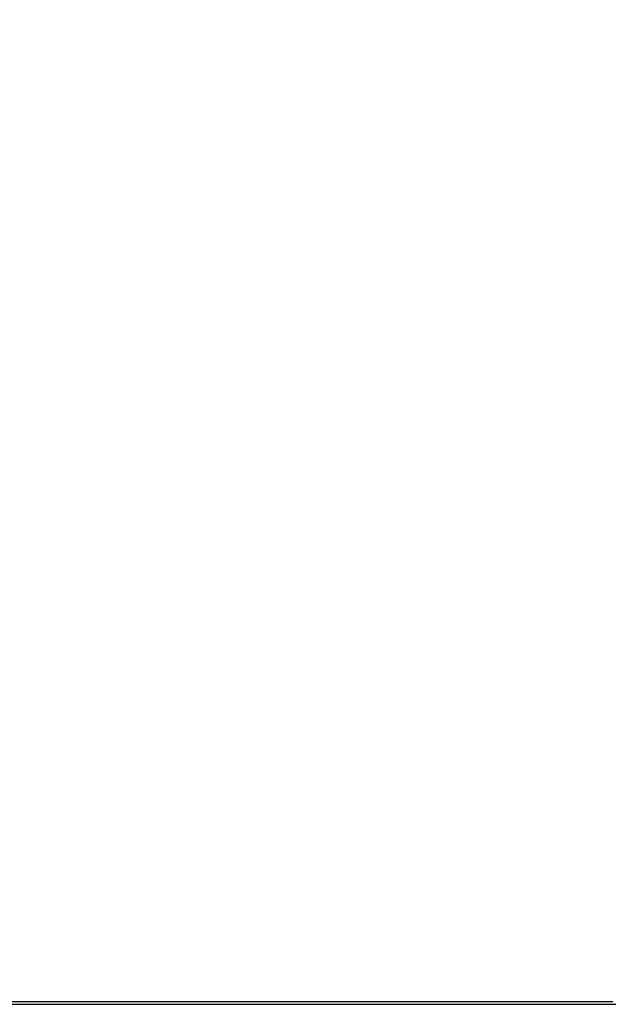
# Model space of a CAD drawing. Header units: millimetres. Extents: x 20 to 26560, y 16 to 18133.
# Tile 99 of 106: x 21834 to 22266, y 6061 to 6784. Entities that reach past the tile are written whole.
import ezdxf

# ---------------------------------------------------------------- set-up
doc = ezdxf.new("R2010")
doc.units = ezdxf.units.MM
doc.header["$LTSCALE"] = 2

msp = doc.modelspace()

# ---------------------------------------------------------------- linework, layer by layer
at = {"color": 7, "linetype": 'Continuous', "lineweight": 25, "flags": 128}
for points in [[(21819.51, 6062.73), (21835.03, 6062.73), (21842.79, 6062.73), (21858.31, 6062.73), (21866.06, 6062.73), (21881.58, 6062.73), (21889.34, 6062.73), (21904.86, 6062.73), (21912.62, 6062.73), (21920.38, 6062.73), (21935.89, 6062.73), (21943.65, 6062.73), (21959.17, 6062.73), (21966.93, 6062.73), (21982.45, 6062.73), (21990.21, 6062.73), (22005.72, 6062.73), (22013.48, 6062.73), (22021.24, 6062.73), (22036.76, 6062.73), (22044.52, 6062.73), (22060.03, 6062.73), (22067.79, 6062.73), (22083.31, 6062.73), (22091.07, 6062.73), (22106.59, 6062.73), (22114.35, 6062.73), (22122.1, 6062.73), (22137.62, 6062.73), (22145.38, 6062.73), (22160.9, 6062.73), (22168.66, 6062.73), (22184.17, 6062.73), (22191.93, 6062.73), (22199.69, 6062.73), (22215.21, 6062.73), (22222.97, 6062.73), (22238.49, 6062.73), (22246.24, 6062.73), (22261.76, 6062.73), (22269.52, 6062.73)], [(21822.25, 6060.78), (21837.77, 6060.78), (21845.52, 6060.78), (21853.28, 6060.78), (21868.8, 6060.78), (21876.56, 6060.78), (21892.08, 6060.78), (21899.84, 6060.78), (21915.35, 6060.78), (21923.11, 6060.78), (21938.63, 6060.78), (21946.39, 6060.78), (21954.15, 6060.78), (21969.66, 6060.78), (21977.42, 6060.78), (21992.94, 6060.78), (22000.7, 6060.78), (22016.22, 6060.78), (22023.98, 6060.78), (22039.49, 6060.78), (22047.25, 6060.78), (22055.01, 6060.78), (22070.53, 6060.78), (22078.29, 6060.78), (22093.8, 6060.78), (22101.56, 6060.78), (22117.08, 6060.78), (22124.84, 6060.78), (22140.36, 6060.78), (22148.12, 6060.78), (22155.87, 6060.78), (22171.39, 6060.78), (22179.15, 6060.78), (22194.67, 6060.78), (22202.43, 6060.78), (22217.94, 6060.78), (22225.7, 6060.78), (22241.22, 6060.78), (22248.98, 6060.78), (22256.74, 6060.78), (22272.26, 6060.78)]]:
    msp.add_lwpolyline(points, dxfattribs=at)
at = {"color": 8, "linetype": 'Continuous', "lineweight": 25}
for points, knots in [([(22171.83, 7371.41), (22123.79, 7345.57), (22003.06, 7280.63), (21809.53, 7176.63), (21591.32, 7059.37), (21373.09, 6942.11), (21154.85, 6824.86), (20609.26, 6531.73), (20136.4, 6277.69), (19736.28, 6062.73)], [0, 0, 0, 0, 0.059204, 0.148804, 0.238404, 0.328003, 0.417603, 0.507202, 1, 1, 1, 1]), ([(21985.67, 7363.68), (21924.47, 7340.42), (21760.41, 7278.05), (21493.45, 7176.63), (21184.8, 7059.37), (20876.16, 6942.11), (20567.51, 6824.86), (19795.89, 6531.73), (19127.14, 6277.69), (18561.29, 6062.73)], [0, 0, 0, 0, 0.053613, 0.143745, 0.233877, 0.324009, 0.414141, 0.504273, 1, 1, 1, 1])]:
    msp.add_open_spline(points, degree=3, knots=knots, dxfattribs=at)

doc.saveas('drawing.dxf')
